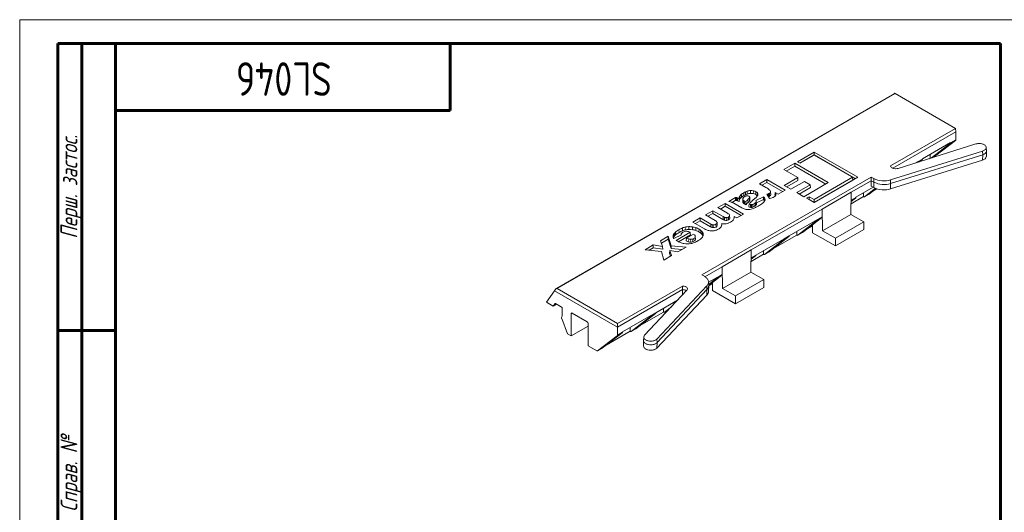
# Model space of a CAD drawing. Header units: millimetres. Extents: x 0 to 630, y -2 to 297.
# Tile 2 of 5: x 0 to 206, y 194 to 297. Entities that reach past the tile are written whole.
import ezdxf

# ---------------------------------------------------------------- set-up
doc = ezdxf.new("R2010")
doc.units = ezdxf.units.MM
doc.linetypes.add('K5LT_BASIC', pattern=[0])
doc.linetypes.add('K5LT_THIN', pattern=[0])
doc.layers.add('Системный слой', color=7, linetype='Continuous')
doc.styles.add('KTEXTSTYLE', font='GOST_AU.SHX', dxfattribs={"width": 0.96, "height": 5})

# ---------------------------------------------------------------- blocks, each defined once
blk = doc.blocks.new('U0')
at = {"layer": 'Системный слой', "color": 7, "linetype": 'K5LT_THIN', "lineweight": 18}
for p, q in [((182.81, 281.6), (112.15, 240.81)), ((182.95, 281.58), (112.31, 240.8)), ((195.6, 274.28), (182.95, 281.58)), ((182.04, 266.45), (195.6, 274.28)), ((195.67, 273.55), (195.6, 274.28)), ((195.67, 273.55), (182.5, 265.94)), ((191.49, 268.61), (195.59, 271.77)), ((195.59, 271.77), (194.53, 271.16)), ((194.58, 271.29), (195.64, 271.9)), ((195.64, 271.9), (195.67, 273.55)), ((199.87, 271.02), (183.58, 265.91)), ((194.58, 271.32), (188.68, 267.92)), ((190.57, 268.1), (194.53, 271.16)), ((194.58, 271.32), (194.58, 271.29)), ((202.06, 269.58), (202.02, 270.31)), ((166.06, 269.33), (162.56, 267.31)), ((166.06, 268.73), (163.08, 267.01)), ((163.12, 266.98), (166.06, 268.67)), ((175.21, 264.05), (166.06, 269.33)), ((166.06, 268.73), (166.06, 269.33)), ((174.69, 263.75), (166.06, 268.73)), ((166.06, 268.67), (174.08, 264.05)), ((182.02, 263.51), (201.26, 269.54)), ((182.03, 261.62), (201.27, 267.65)), ((182.04, 262.76), (201.28, 268.78)), ((187.62, 267.27), (188.68, 267.88)), ((188.63, 267.75), (187.65, 267.19)), ((188.06, 267.32), (188.63, 267.75)), ((188.68, 267.92), (188.68, 267.88)), ((190.27, 268.06), (190.07, 267.95)), ((190.27, 268.83), (190.27, 268.06)), ((190.27, 268.06), (190.31, 268.03)), ((190.31, 268.03), (190.33, 268.03)), ((190.64, 268.13), (191.49, 268.61)), ((190.65, 268.13), (191.48, 268.61)), ((191.49, 268.61), (191.48, 268.61)), ((201.28, 268.78), (201.26, 269.54)), ((201.27, 267.65), (201.28, 268.78)), ((202.04, 268.39), (202.06, 269.53)), ((161.99, 266.98), (159.71, 265.66)), ((159.71, 265.66), (162.62, 263.98)), ((161.99, 266.38), (160.23, 265.36)), ((168.99, 262.94), (161.99, 266.98)), ((161.99, 266.38), (161.99, 266.98)), ((168.47, 262.64), (161.99, 266.38)), ((162.56, 267.31), (163.12, 266.98)), ((182.04, 266.45), (182.04, 266.41)), ((187.62, 267.3), (187.14, 267.03)), ((187.62, 267.3), (187.62, 267.27)), ((142.57, 243.67), (177.99, 264.11)), ((156.14, 263.6), (154.6, 262.71)), ((159.98, 261.38), (156.14, 263.6)), ((156.14, 263), (156.14, 263.6)), ((162.62, 263.98), (159.81, 262.36)), ((162.67, 263.41), (162.62, 263.98)), ((166.05, 258.76), (175.21, 264.05)), ((174.08, 264.05), (166.05, 259.41)), ((174.13, 263.47), (166.05, 258.81)), ((174.13, 263.47), (174.08, 264.05)), ((177.99, 264.11), (178.52, 263.81)), ((177.99, 264.11), (177.99, 263.34)), ((178.49, 263.05), (178.52, 263.81)), ((182.04, 262.76), (182.02, 263.51)), ((154.6, 262.71), (155.94, 261.94)), ((156.14, 263), (155.12, 262.41)), ((159.46, 261.08), (156.14, 263)), ((158.55, 260.56), (159.98, 261.38)), ((159.81, 262.36), (161.2, 261.55)), ((162.67, 263.41), (160.33, 262.06)), ((161.2, 261.55), (164.02, 263.18)), ((165.22, 262.48), (162.41, 260.86)), ((165.28, 261.91), (162.93, 260.56)), ((163.9, 260), (168.99, 262.94)), ((164.02, 263.18), (165.22, 262.48)), ((165.28, 261.91), (165.22, 262.48)), ((177.99, 263.34), (173.81, 260.93)), ((178.4, 261.98), (174.75, 259.87)), ((176.54, 259.98), (178.84, 261.76)), ((177.52, 260.55), (179, 261.69)), ((177.99, 263.34), (177.99, 262.22)), ((177.99, 263.34), (178.49, 263.05)), ((177.99, 262.22), (178.51, 261.92)), ((179.15, 261.64), (178.31, 261.16)), ((178.51, 261.92), (178.49, 263.05)), ((182.03, 261.62), (182.04, 262.76)), ((149.63, 259.85), (148.2, 259.02)), ((149.64, 259.25), (149.63, 259.85)), ((150.44, 259.36), (150.41, 259.94)), ((150.9, 259.93), (150.87, 260.52)), ((151.11, 258.94), (151.14, 259.51)), ((151.36, 260.25), (151.34, 260.83)), ((151.71, 260.43), (151.69, 261.01)), ((152.62, 259.34), (152.58, 259.91)), ((152.62, 259.3), (152.58, 259.88)), ((152.74, 260.69), (152.73, 261.28)), ((153.16, 259.19), (153.73, 259.68)), ((155.44, 260), (153.84, 259.24)), ((155.43, 259.4), (153.97, 258.7)), ((154.3, 260.39), (154.31, 260.49)), ((155.43, 259.4), (155.44, 260)), ((155.63, 259.18), (155.66, 259.76)), ((155.75, 259.26), (155.77, 259.54)), ((156.17, 260.5), (156.73, 259.63)), ((156.98, 260.46), (156.95, 261.04)), ((157.93, 260.91), (158.55, 260.56)), ((158.04, 260.33), (158.06, 260.6)), ((162.41, 260.86), (163.9, 260)), ((165.04, 260), (164.47, 259.67)), ((164.47, 259.67), (166.05, 258.76)), ((165.04, 259.4), (164.99, 259.37)), ((166.05, 259.41), (165.04, 260)), ((165.04, 259.4), (165.04, 260)), ((166.05, 258.81), (165.04, 259.4)), ((166.05, 258.81), (166.05, 259.41)), ((173.81, 260.93), (167.71, 257.41)), ((173.74, 256.31), (173.81, 260.93)), ((176.34, 260.02), (173.77, 258.54)), ((173.78, 259.28), (174.75, 259.84)), ((173.78, 259), (174.7, 259.71)), ((174.7, 259.71), (173.78, 259.18)), ((174.75, 259.87), (174.75, 259.84)), ((176.34, 260.79), (176.34, 260.02)), ((176.34, 260.02), (176.38, 259.99)), ((176.53, 259.98), (177.51, 260.54)), ((176.54, 259.98), (177.52, 260.55)), ((177.52, 260.55), (177.5, 260.54)), ((147.46, 258.59), (145.93, 257.71)), ((145.93, 257.71), (147.93, 256.55)), ((147.46, 257.99), (146.45, 257.41)), ((151.3, 256.38), (147.46, 258.59)), ((147.46, 257.99), (147.46, 258.59)), ((150.78, 256.07), (147.46, 257.99)), ((149.64, 259.25), (148.89, 258.81)), ((149.27, 258.62), (150.93, 257.66)), ((151.27, 258.62), (151.3, 259.2)), ((151.5, 258.46), (151.76, 258.31)), ((151.52, 259.05), (151.75, 258.91)), ((151.76, 258.31), (151.75, 258.91)), ((152.43, 257.92), (152.48, 258.5)), ((167.71, 257.41), (152.91, 248.86)), ((153.98, 258.44), (153.95, 259.01)), ((167.71, 255.78), (167.71, 257.41)), ((167.78, 252.88), (167.71, 257.41)), ((142.23, 255.57), (140.69, 254.69)), ((144.45, 254.29), (142.23, 255.57)), ((142.23, 254.97), (142.23, 255.57)), ((144.85, 257.08), (143.32, 256.2)), ((143.32, 256.2), (145.34, 255.03)), ((144.85, 256.48), (143.84, 255.9)), ((147, 255.84), (144.85, 257.08)), ((144.85, 256.48), (144.85, 257.08)), ((146.98, 255.25), (144.85, 256.48)), ((147.77, 255.04), (147.77, 255.63)), ((149.33, 255.87), (149.88, 255.55)), ((149.88, 255.55), (151.3, 256.38)), ((166.72, 255.24), (160.82, 251.83)), ((165.68, 254.12), (167.67, 255.65)), ((167.67, 255.65), (166.67, 255.08)), ((166.72, 255.2), (167.71, 255.78)), ((166.72, 255.24), (166.72, 255.2)), ((173.74, 256.31), (167.78, 252.88)), ((176.45, 254.75), (173.74, 256.31)), ((140.59, 253.11), (140.6, 253.7)), ((140.69, 254.69), (143.14, 253.28)), ((142.23, 254.97), (141.22, 254.39)), ((141.97, 252.64), (141.99, 253.23)), ((144.42, 253.7), (142.23, 254.97)), ((145.54, 253.65), (145.51, 254.24)), ((146.72, 254.04), (146.74, 254.37)), ((162.61, 251.94), (166.67, 255.08)), ((163.59, 252.51), (165.68, 254.12)), ((165.69, 253.87), (164.38, 253.11)), ((165.72, 252.46), (165.68, 254.12)), ((176.45, 254.75), (170.5, 251.31)), ((176.4, 253.12), (176.45, 254.75)), ((135.56, 251.72), (133.97, 250.8)), ((135.53, 251.11), (134.13, 250.3)), ((135.53, 251.11), (135.56, 251.72)), ((136.14, 249.17), (135.53, 251.11)), ((136.17, 249.76), (135.56, 251.72)), ((136.72, 251.61), (136.68, 252.18)), ((136.71, 251.24), (138.29, 252)), ((136.86, 251.82), (136.83, 252.4)), ((140.14, 252.57), (137.19, 250.87)), ((140.19, 252), (137.72, 250.58)), ((138.27, 251.99), (138.28, 252.16)), ((139.33, 250.75), (139.38, 251.33)), ((140.84, 252.17), (139.38, 251.33)), ((141.23, 251.14), (141.2, 251.71)), ((142.36, 252.38), (142.39, 252.96)), ((142.63, 252.1), (142.66, 252.68)), ((159.76, 251.22), (153.85, 247.81)), ((156.62, 248.48), (160.77, 251.67)), ((162.41, 251.98), (157.41, 249.09)), ((160.77, 251.67), (159.71, 251.06)), ((159.76, 251.18), (160.82, 251.79)), ((159.76, 251.22), (159.76, 251.18)), ((160.82, 251.83), (160.82, 251.79)), ((162.41, 252.75), (162.41, 251.98)), ((162.41, 251.98), (162.45, 251.95)), ((162.6, 251.94), (163.58, 252.5)), ((162.61, 251.94), (163.59, 252.51)), ((163.59, 252.51), (163.57, 252.5)), ((170.5, 249.71), (165.72, 252.46)), ((170.5, 251.31), (167.78, 252.88)), ((176.4, 253.12), (170.5, 249.71)), ((170.5, 251.31), (170.5, 249.71)), ((132.42, 249.91), (130.7, 248.92)), ((132.43, 249.32), (131.59, 248.83)), ((134.36, 249.61), (132.42, 249.91)), ((132.43, 249.32), (132.42, 249.91)), ((134.41, 249), (132.43, 249.32)), ((133.97, 250.8), (134.36, 249.61)), ((134.41, 249), (134.36, 249.61)), ((136.14, 249.17), (136.17, 249.76)), ((138.44, 248.95), (136.14, 249.17)), ((139.32, 249.46), (136.17, 249.76)), ((137.19, 250.87), (137.35, 250.77)), ((137.58, 248.46), (139.32, 249.46)), ((155.65, 247.92), (159.71, 251.06)), ((130.7, 248.92), (134.12, 248.57)), ((134.12, 248.57), (134.64, 246.76)), ((134.64, 246.76), (136.26, 247.69)), ((135.85, 248.18), (135.9, 248.72)), ((136.06, 247.58), (135.85, 248.18)), ((136.26, 247.69), (135.9, 248.72)), ((135.9, 248.72), (137.58, 248.46)), ((152.91, 248.86), (146.82, 245.35)), ((152.84, 244.25), (152.91, 248.86)), ((155.44, 247.96), (152.88, 246.47)), ((152.88, 246.94), (153.8, 247.65)), ((152.89, 247.22), (153.85, 247.77)), ((153.8, 247.65), (152.89, 247.12)), ((153.85, 247.81), (153.85, 247.77)), ((155.44, 248.73), (155.44, 247.96)), ((155.44, 247.96), (155.49, 247.93)), ((155.64, 247.91), (156.61, 248.48)), ((155.65, 247.92), (156.62, 248.48)), ((156.62, 248.48), (156.61, 248.48)), ((146.82, 245.35), (143.23, 243.28)), ((146.82, 243.71), (146.82, 245.35)), ((146.89, 240.81), (146.82, 245.35)), ((143.1, 243.36), (142.57, 243.67)), ((145.83, 243.18), (143.97, 242.11)), ((144, 241.64), (145.78, 243.02)), ((144.79, 242.05), (146.77, 243.59)), ((146.77, 243.59), (145.78, 243.02)), ((145.83, 243.14), (146.82, 243.71)), ((145.83, 243.18), (145.83, 243.14)), ((152.84, 244.25), (146.89, 240.81)), ((155.55, 242.69), (152.84, 244.25)), ((111.78, 240.33), (112.12, 240.78)), ((124.96, 233.5), (112.31, 240.8)), ((124.96, 233.5), (138.52, 241.33)), ((133.16, 230.23), (143.61, 241.34)), ((138.54, 240.57), (138.52, 241.33)), ((143.65, 240.59), (143.61, 241.34)), ((144.01, 241.48), (143.96, 242.22)), ((143.99, 240.25), (144.01, 241.4)), ((144.01, 241.46), (144.79, 242.05)), ((144.79, 241.81), (144.01, 241.36)), ((144.83, 240.4), (144.79, 242.05)), ((149.6, 239.25), (146.89, 240.81)), ((155.55, 242.69), (149.6, 239.25)), ((155.51, 241.05), (149.6, 237.64)), ((155.51, 241.05), (155.55, 242.69)), ((110.11, 237.95), (111.78, 240.33)), ((124.96, 232.73), (111.78, 240.33)), ((138.54, 240.57), (124.96, 232.73)), ((139.45, 240.44), (130.61, 231.03)), ((133.18, 228.35), (143.63, 239.45)), ((133.21, 229.49), (143.65, 240.59)), ((143.63, 239.45), (143.65, 240.59)), ((149.6, 237.64), (144.83, 240.4)), ((149.6, 239.25), (149.6, 237.64)), ((110.11, 237.95), (111.51, 237.14)), ((111.51, 237.14), (111.83, 237.64)), ((112.22, 237.55), (111.51, 237.14)), ((111.92, 237.69), (111.83, 237.64)), ((112.02, 237.66), (113.4, 236.87)), ((113.4, 236.87), (113.4, 235.02)), ((137.52, 238.38), (132.96, 235.75)), ((134.55, 236.67), (134.55, 235.89)), ((134.75, 235.86), (136.2, 236.98)), ((113.4, 235.02), (113.27, 234.77)), ((115.23, 230.91), (115.27, 235.54)), ((115.48, 235.67), (115.27, 235.54)), ((115.48, 235.67), (118.6, 233.87)), ((131.9, 235.14), (125.99, 231.73)), ((127.79, 231.84), (131.85, 234.97)), ((128.76, 232.4), (132.91, 235.58)), ((134.55, 235.89), (129.55, 233.01)), ((132.91, 235.58), (131.85, 234.97)), ((131.9, 235.1), (132.96, 235.71)), ((131.9, 235.14), (131.9, 235.1)), ((132.96, 235.75), (132.96, 235.71)), ((134.55, 235.89), (134.59, 235.87)), ((134.74, 235.85), (135.62, 236.36)), ((134.75, 235.86), (135.62, 236.36)), ((114.53, 231.32), (113.28, 234.54)), ((115.23, 230.91), (118.81, 232.97)), ((118.81, 233.5), (118.84, 228.82)), ((124.93, 231.08), (124.96, 232.73)), ((124.96, 232.73), (124.96, 233.5)), ((127.58, 232.64), (127.58, 231.87)), ((114.53, 231.32), (115.23, 230.91)), ((120.78, 227.79), (124.88, 230.95)), ((121.8, 228.38), (125.94, 231.56)), ((127.58, 231.87), (122.59, 228.99)), ((125.94, 231.56), (124.88, 230.95)), ((124.93, 231.08), (125.99, 231.69)), ((125.99, 231.73), (125.99, 231.69)), ((127.58, 231.87), (127.63, 231.85)), ((127.78, 231.83), (128.75, 232.39)), ((127.79, 231.84), (128.76, 232.4)), ((128.76, 232.4), (128.75, 232.4)), ((130.44, 230.67), (130.39, 229.93)), ((118.84, 228.82), (120.62, 227.8)), ((130.39, 229.89), (130.41, 228.75)), ((133.21, 229.49), (133.16, 230.23)), ((133.18, 228.35), (133.21, 229.49)), ((120.77, 227.79), (121.79, 228.37)), ((120.78, 227.79), (121.8, 228.38)), ((121.8, 228.38), (121.78, 228.38))]:
    blk.add_line(p, q, dxfattribs=at)
at = {"layer": 'Системный слой', "color": 7, "linetype": 'K5LT_THIN', "const_width": 0.18}
for points in [[(201.26, 269.54), (201.59, 269.69), (201.84, 269.88), (201.98, 270.1), (202.01, 270.34), (201.93, 270.57), (201.73, 270.78), (201.44, 270.95), (201.07, 271.07), (200.67, 271.12), (200.26, 271.1), (199.87, 271.02)], [(183.58, 265.91), (183.33, 265.86), (183.06, 265.84), (182.79, 265.86), (182.54, 265.93), (182.33, 266.02), (182.17, 266.15), (182.07, 266.29), (182.04, 266.45)], [(149.8, 259.22), (149.81, 259.55), (149.81, 259.81)], [(149.96, 259.17), (149.97, 259.5), (149.98, 259.76)], [(150.03, 259.15), (150.04, 259.48), (150.05, 259.74)], [(150.58, 259.62), (150.56, 259.94), (150.55, 260.2)], [(151.14, 258.77), (151.16, 259.1), (151.18, 259.35)], [(152.06, 260.56), (152.05, 260.89), (152.04, 261.15)], [(152.25, 258.82), (152.23, 259.15), (152.22, 259.4)], [(152.52, 259.11), (152.5, 259.43), (152.49, 259.69)], [(152.59, 259.22), (152.57, 259.54), (152.55, 259.79)], [(153.35, 260.65), (153.35, 260.98), (153.36, 261.24)], [(153.84, 260.46), (153.86, 260.79), (153.87, 261.05)], [(154.16, 260.2), (154.18, 260.53), (154.19, 260.78)], [(154.19, 260.16), (154.19, 260.17), (154.16, 260.2)], [(156.51, 260), (156.5, 260.33), (156.49, 260.59)], [(156.73, 260.1), (156.72, 260.43), (156.71, 260.69)], [(151.5, 258.46), (151.51, 258.79), (151.52, 259.05)], [(152.72, 257.79), (152.73, 258.12), (152.73, 258.38)], [(152.97, 257.75), (152.97, 258.09), (152.97, 258.35)], [(153.23, 257.8), (153.21, 258.13), (153.21, 258.39)], [(153.51, 257.94), (153.49, 258.26), (153.48, 258.52)], [(153.81, 258.15), (153.8, 258.47), (153.78, 258.73)], [(153.97, 258.34), (153.95, 258.66), (153.93, 258.91)], [(146.98, 255.25), (146.99, 255.58), (147, 255.84)], [(147.19, 255.14), (147.21, 255.47), (147.22, 255.73)], [(147.35, 255.07), (147.36, 255.4), (147.37, 255.66)], [(148.16, 255.16), (148.15, 255.48), (148.13, 255.74)], [(148.42, 255.53), (148.4, 255.85), (148.38, 256.1)], [(137.8, 252.52), (137.79, 252.85), (137.78, 253.11)], [(138.54, 252.88), (138.52, 253.21), (138.51, 253.47)], [(139.21, 253.08), (139.2, 253.42), (139.2, 253.68)], [(139.87, 253.15), (139.87, 253.49), (139.87, 253.75)], [(141.31, 252.94), (141.32, 253.27), (141.33, 253.53)], [(144.42, 253.7), (144.44, 254.03), (144.45, 254.29)], [(144.68, 253.58), (144.69, 253.91), (144.7, 254.17)], [(144.93, 253.54), (144.93, 253.87), (144.93, 254.13)], [(145.8, 254.02), (145.78, 254.34), (145.76, 254.59)], [(137.09, 252.04), (137.08, 252.37), (137.06, 252.62)], [(139.82, 250.57), (139.83, 250.9), (139.83, 251.16)], [(140.23, 250.51), (140.23, 250.84), (140.23, 251.11)], [(140.6, 250.56), (140.59, 250.89), (140.58, 251.15)], [(140.93, 250.7), (140.92, 251.02), (140.91, 251.28)], [(143.61, 241.34), (143.8, 241.59), (143.92, 241.85), (143.97, 242.12), (143.94, 242.4), (143.83, 242.66), (143.65, 242.92), (143.41, 243.15), (143.1, 243.36)], [(138.52, 241.33), (138.79, 241.31), (139.05, 241.25), (139.26, 241.16), (139.43, 241.04), (139.54, 240.89), (139.58, 240.74), (139.55, 240.58), (139.45, 240.44)], [(138.53, 239.46), (138.54, 240.07), (138.54, 240.57)], [(130.61, 231.03), (130.47, 230.81), (130.44, 230.57), (130.53, 230.34), (130.73, 230.13), (131.02, 229.96), (131.38, 229.85), (131.79, 229.8), (132.2, 229.82), (132.59, 229.9), (132.92, 230.04), (133.16, 230.23)], [(130.39, 229.93), (130.39, 229.84), (130.48, 229.59), (130.69, 229.38), (130.99, 229.2), (131.37, 229.09), (131.78, 229.04), (132.21, 229.05), (132.61, 229.14), (132.95, 229.29), (133.21, 229.49)], [(130.41, 228.75), (130.42, 228.69), (130.51, 228.46), (130.71, 228.24), (131.01, 228.07), (131.37, 227.96), (131.79, 227.91), (132.2, 227.92), (132.6, 228.01), (132.93, 228.16), (133.18, 228.35)]]:
    blk.add_lwpolyline(points, dxfattribs=at)
at = {"layer": 'Системный слой', "color": 7, "linetype": 'K5LT_THIN', "lineweight": 18}
for centre, radius, start, end in [((195.49, 271.89), 0.157, 312.2977, 3.4997), ((201.13, 268.57), 0.923, 278.4149, 349.0585), ((201.15, 269.69), 0.916, 277.875, 352.8409), ((180.63, 267.93), 4.63, 242.9328, 287.4979), ((152.61, 256.12), 6.71, 56.1786, 60.2052), ((154.48, 258.89), 3.36, 49.9659, 56.3464), ((155.72, 260.36), 1.44, 39.1234, 50.3537), ((180.63, 267.24), 4.7, 242.9328, 287.4979), ((180.63, 266.07), 4.66, 242.9328, 287.4979), ((149.39, 258.3), 1.57, 74.1381, 80.9063), ((148.54, 255.23), 4.75, 72.4455, 74.491), ((150.6, 261.69), 2.03, 252.145, 254.3056), ((149.29, 257.24), 2.61, 66.2534, 73.076), ((151.49, 259.54), 1.15, 160.0498, 175.7396), ((151.51, 258.97), 1.13, 160.0126, 177.9276), ((151.37, 259.59), 1.02, 143.0578, 159.8589), ((151.39, 259.01), 1, 143.0709, 159.8596), ((152.09, 258.98), 1.96, 128.2349, 141.507), ((152.1, 258.41), 1.94, 128.2354, 141.4986), ((153.14, 257.66), 3.65, 119.5792, 128.3983), ((153.15, 257.1), 3.62, 119.5773, 128.3982), ((151.61, 259.47), 0.472, 150.7344, 174.2513), ((151.45, 259.49), 0.306, 175.2292, 206.2819), ((151.65, 259.62), 0.541, 209.2779, 230.2441), ((151.99, 259.22), 0.923, 117.8581, 149.0409), ((153.32, 257.42), 3.95, 114.3022, 120.0962), ((153.32, 256.86), 3.91, 114.3018, 120.0981), ((152.18, 258.99), 1.22, 107.966, 120.4333), ((153.05, 258), 3.31, 107.7941, 114.3145), ((153.06, 257.45), 3.26, 107.7909, 114.3144), ((156.6, 254.73), 6.4, 133.1672, 139.2137), ((152.09, 259.27), 0.924, 92.9899, 107.8916), ((152.88, 258.57), 2.72, 93.1132, 107.9647), ((152.09, 259.43), 0.765, 62.0444, 93.4122), ((152.88, 258.03), 2.66, 93.1132, 107.9693), ((150.49, 261.27), 2.55, 312.8373, 321.6302), ((152.3, 259.84), 0.299, 33.2505, 61.7326), ((151.92, 260.13), 0.722, 321.9168, 331.9611), ((152.37, 259.89), 0.211, 354.7403, 30.8581), ((152.36, 259.9), 0.22, 330.5842, 352.815), ((152.39, 259.33), 0.234, 330.6159, 352.8427), ((152.41, 259.32), 0.21, 354.108, 3.6751), ((152.88, 258.76), 2.52, 79.1841, 93.4459), ((152.88, 258.23), 2.46, 79.1932, 93.4457), ((153.03, 259.02), 1.65, 60.4802, 78.9559), ((153.03, 259.57), 1.7, 60.4935, 78.9657), ((151.47, 262.4), 3.54, 309.8169, 315.4243), ((153.32, 259.5), 1.09, 40.0886, 61.629), ((153.34, 260.06), 1.12, 40.0761, 61.6172), ((152.69, 261.21), 1.83, 315.2372, 323.9463), ((153.46, 260.65), 0.875, 323.6257, 337.9048), ((153.81, 260.47), 0.503, 2.5481, 39.3849), ((153.88, 260.48), 0.429, 337.6929, 0.6849), ((154.36, 258.25), 1.57, 36.1442, 46.9442), ((154.36, 258.8), 1.61, 36.1948, 47.9313), ((155.13, 259.36), 0.662, 15.3227, 36.7406), ((154.97, 259.48), 0.827, 329.9085, 348.1488), ((155.27, 259.42), 0.514, 348.5127, 13.3359), ((155.29, 264.15), 3.76, 283.6591, 288.7715), ((156.1, 261.79), 1.25, 288.1314, 298.727), ((156.11, 261.24), 1.3, 288.1385, 298.7337), ((156.57, 261.03), 0.373, 291.4053, 8.7354), ((156.58, 260.48), 0.407, 292.284, 358.3681), ((155.91, 263.93), 4.37, 280.7899, 288.0161), ((156.44, 260.93), 0.528, 18.0037, 39.9259), ((156.59, 261.87), 2.21, 287.8011, 299.2399), ((157.08, 261.01), 1.21, 298.992, 314.3601), ((156.76, 259.69), 1.31, 22.5961, 34.1275), ((157.55, 260.52), 0.532, 314.1114, 340.7752), ((156.89, 260.31), 1.2, 13.644, 29.9595), ((157.6, 260.48), 0.472, 343.889, 14.3589), ((147.61, 255.96), 3.12, 72.4823, 79.1973), ((146.61, 252.64), 6.58, 70.3331, 72.8046), ((148.08, 256.83), 2.14, 63.7581, 69.7426), ((147.33, 255.28), 3.87, 59.8224, 63.9467), ((149.39, 257.77), 1.5, 74.1144, 80.1491), ((148.54, 254.69), 4.7, 72.4472, 74.4934), ((150.6, 261.15), 2.08, 252.1485, 254.2894), ((149.3, 256.74), 2.51, 64.7397, 73.1167), ((152.25, 260.07), 2.74, 241.4232, 256.4445), ((151.43, 258.92), 0.319, 175.2318, 206.3422), ((151.63, 259.05), 0.561, 209.2333, 230.2435), ((152.19, 259.7), 1.42, 229.6347, 240.7639), ((152.2, 260.26), 1.39, 229.635, 240.7691), ((152.31, 260.18), 2.87, 255.6867, 263.663), ((156.6, 254.18), 6.35, 133.1591, 139.5437), ((152.24, 259.55), 2.23, 263.705, 273.1825), ((150.5, 260.7), 2.57, 312.8383, 321.6314), ((152.2, 260.31), 2.99, 273.0634, 282.801), ((153.08, 258.96), 1.23, 238.2204, 252.6579), ((155.99, 255.72), 4.47, 134.5458, 141.6133), ((153.09, 259.53), 1.2, 239.284, 252.59), ((151.94, 259.56), 0.739, 321.9137, 331.9493), ((152.96, 258.56), 0.807, 252.5429, 270.7173), ((152.96, 259.09), 0.748, 252.5341, 270.6194), ((158.46, 253.02), 8.13, 130.6326, 133.6467), ((152.15, 260.53), 3.22, 282.851, 292.1012), ((152.93, 259.18), 0.835, 272.6251, 289.5019), ((152.93, 258.65), 0.892, 272.5395, 289.4807), ((152.71, 259.83), 1.52, 289.1352, 300.6487), ((152.71, 259.28), 1.56, 289.144, 300.629), ((150.68, 264.06), 7.04, 292.3554, 297.1789), ((152.55, 260.2), 1.91, 299.0814, 309.983), ((152.56, 259.64), 1.94, 299.0947, 309.9799), ((153.43, 259.17), 0.563, 308.6786, 333.0788), ((153.45, 258.6), 0.582, 308.6823, 333.1478), ((153.43, 258.9), 0.535, 18.3193, 40.3839), ((147.84, 269.67), 13.33, 297.0275, 300.1499), ((153.73, 259), 0.221, 338.3523, 18.0425), ((153.75, 258.42), 0.235, 338.2948, 3.4888), ((151.63, 263.28), 5.9, 299.5644, 308.1776), ((153.71, 260.62), 2.52, 308.2549, 316.116), ((154.85, 259.54), 0.959, 315.4402, 330.5046), ((155.06, 258.76), 0.71, 27.2945, 36.2726), ((148.67, 258.15), 3.35, 239.6538, 243.8723), ((148.68, 258.7), 3.32, 239.6518, 243.8783), ((147.66, 256.59), 0.974, 242.9696, 252.4912), ((147.66, 256.75), 1.12, 254.8594, 275.3637), ((147.69, 256.53), 0.907, 274.679, 299.2664), ((147.19, 255.19), 1.55, 46.5035, 61.4788), ((147.97, 256.12), 0.406, 293.3838, 357.8453), ((147.99, 255.55), 0.424, 293.4004, 357.9341), ((148.01, 256.04), 0.375, 9.9748, 48.6247), ((148.2, 255.89), 1.2, 309.3056, 326.2861), ((148.44, 255.7), 0.891, 328.2028, 348.5888), ((148.17, 255.74), 1.17, 348.9178, 6.0825), ((140.68, 248.14), 5.75, 112.1483, 120.3259), ((139.94, 249.99), 3.76, 101.4063, 112.2761), ((139.93, 249.88), 3.86, 90.843, 100.9591), ((139.93, 249.35), 3.8, 90.8443, 100.9547), ((139.94, 248.95), 4.79, 82.0344, 90.793), ((139.94, 248.42), 4.73, 82.0347, 90.7919), ((140.06, 249.74), 3.99, 71.4305, 82.1416), ((140.15, 250.03), 3.69, 60.0104, 71.3335), ((140.57, 250.73), 2.88, 50.9146, 60.3999), ((145.09, 256.64), 3.89, 239.8787, 246.1625), ((145.11, 254.87), 1.36, 239.4707, 251.3906), ((145.12, 255.42), 1.32, 239.4578, 251.3939), ((144.98, 254.46), 0.928, 251.3432, 267.0731), ((144.98, 255), 0.872, 251.3401, 267.1132), ((145.04, 255.18), 1.06, 264.4766, 296.8606), ((145.04, 254.64), 1.11, 264.5077, 296.8641), ((144.59, 255.6), 2.78, 285.3957, 300.2426), ((144.64, 253.75), 1.46, 46.3315, 61.4949), ((145.35, 254.62), 0.411, 292.7213, 357.005), ((145.37, 254.05), 0.429, 292.7072, 357.0919), ((145.41, 254.53), 0.362, 9.5923, 48.2704), ((144.69, 255.49), 2.63, 299.4256, 309.1599), ((145.61, 254.38), 1.19, 308.8108, 325.1834), ((145.85, 254.18), 0.877, 326.9621, 347.7472), ((145.23, 254.32), 1.52, 347.5546, 1.9318), ((147.27, 257.54), 3.21, 260.5449, 269.1235), ((147.66, 256.05), 1.02, 242.9944, 252.5379), ((147.26, 257.03), 2.7, 269.1879, 278.8196), ((147.66, 256.21), 1.18, 254.8098, 275.3789), ((147.31, 256.59), 2.26, 279.164, 290.9021), ((147.69, 255.99), 0.957, 274.6675, 299.24), ((147, 257.41), 3.13, 290.8319, 300.308), ((147.32, 256.94), 2.57, 299.4104, 309.6123), ((137.46, 251.77), 0.883, 151.9619, 181.8371), ((137.85, 251.8), 1.28, 182.8594, 206.1547), ((137.54, 251.17), 0.933, 152.4515, 165.5699), ((137.67, 251.65), 1.12, 138.1812, 151.5683), ((137.69, 251.08), 1.1, 138.1803, 151.5623), ((138.43, 250.98), 2.13, 129.6652, 138.3874), ((138.44, 250.41), 2.11, 129.6676, 138.3875), ((140.21, 248.76), 4.97, 119.2011, 129.1531), ((140.22, 248.2), 4.94, 119.1978, 129.1517), ((140.69, 247.59), 5.71, 112.1473, 120.3293), ((138.61, 252.15), 0.338, 155.4088, 177.5801), ((138.91, 252.13), 0.633, 177.3122, 191.9789), ((138.96, 251.93), 0.751, 117.9095, 151.0647), ((139.94, 249.45), 3.71, 101.4102, 112.2778), ((139.33, 251.26), 1.51, 86.5464, 118.3432), ((140.49, 253.62), 2.54, 244.1721, 254.9419), ((139.35, 251.24), 1.53, 74.4246, 87.4999), ((139.12, 250.39), 2.41, 64.9618, 74.5337), ((140.24, 252.66), 1.56, 254.7642, 269.5839), ((140.23, 252.53), 1.43, 269.9679, 284.3365), ((140.26, 252.4), 1.29, 284.6344, 300.0645), ((140.06, 249.21), 3.94, 71.4315, 82.1416), ((140.03, 251), 1.42, 42.5281, 55.4741), ((140.73, 251.71), 0.462, 292.3552, 7.3372), ((140.74, 251.15), 0.497, 293.1239, 358.432), ((140.76, 251.65), 0.45, 15.8077, 43.6754), ((140.14, 249.48), 3.65, 60.0077, 71.3327), ((139.98, 254.08), 3.76, 299.6441, 307.8196), ((140.56, 250.17), 2.85, 50.9153, 60.4027), ((140.98, 252.81), 2.14, 307.6919, 319.5812), ((141.3, 251.08), 1.67, 37.4983, 51.0036), ((141.32, 251.64), 1.69, 37.496, 51.0037), ((141.82, 252.12), 1.05, 318.0119, 356.3521), ((141.79, 251.45), 1.06, 15.9365, 37.3277), ((141.9, 252.07), 0.979, 359.1456, 38.2906), ((144.8, 255.98), 3.17, 246.1447, 253.3504), ((144.63, 255.39), 2.55, 253.1698, 269.816), ((144.63, 255.5), 2.66, 269.8767, 285.1425), ((140.01, 255.33), 5.27, 239.744, 248.8084), ((139.56, 254.15), 4.01, 248.7741, 259.6729), ((139.56, 254.29), 4.15, 260.0015, 280.1673), ((140.48, 253.04), 2.56, 243.3397, 254.9825), ((140.24, 252.13), 1.62, 254.7687, 269.5977), ((140.23, 252), 1.49, 269.9522, 284.3466), ((139.55, 254.16), 4.02, 280.5423, 291.6944), ((140.26, 251.85), 1.34, 284.6259, 300.0534), ((138.88, 255.87), 5.86, 291.5962, 300.3141), ((142.84, 241.44), 1.17, 313.7213, 2.0923), ((138.59, 239.27), 1.3, 54.3836, 92.0555), ((142.81, 240.3), 1.18, 313.9243, 357.4936), ((111.93, 237.56), 0.13, 50.3582, 142.939), ((113.54, 234.67), 0.292, 158.8478, 205.3904), ((115.4, 235.56), 0.131, 50.6781, 188.4667), ((118.35, 233.48), 0.462, 2.9181, 57.3706), ((124.78, 231.07), 0.157, 312.2977, 3.4997), ((120.7, 227.92), 0.144, 233.2673, 301.4456)]:
    blk.add_arc(centre, radius, start, end, dxfattribs=at)
for points, knots in [([(182.8, 281.6), (182.8, 281.6), (182.82, 281.61), (182.87, 281.62), (182.92, 281.6), (182.95, 281.58)], [0, 0, 0, 0, 0.034349, 0.416359, 1, 1, 1, 1]), ([(187.59, 267.17), (187.59, 267.18), (187.61, 267.2), (187.62, 267.24), (187.62, 267.27)], [0, 0, 0, 0, 0.40657, 1, 1, 1, 1]), ([(176.38, 259.99), (176.41, 259.98), (176.44, 259.96), (176.5, 259.96), (176.52, 259.97), (176.54, 259.98)], [0, 0, 0, 0, 0.5, 0.5, 1, 1, 1, 1]), ([(149.29, 255.47), (149.3, 255.53), (149.31, 255.66), (149.32, 255.79), (149.33, 255.87)], [0, 0, 0, 0, 0.424816, 1, 1, 1, 1]), ([(162.45, 251.95), (162.48, 251.93), (162.51, 251.92), (162.57, 251.92), (162.59, 251.93), (162.61, 251.94)], [0, 0, 0, 0, 0.5, 0.5, 1, 1, 1, 1]), ([(155.49, 247.93), (155.52, 247.91), (155.55, 247.9), (155.6, 247.9), (155.63, 247.91), (155.65, 247.92)], [0, 0, 0, 0, 0.5, 0.5, 1, 1, 1, 1]), ([(112.31, 240.8), (112.27, 240.82), (112.23, 240.83), (112.16, 240.83), (112.14, 240.81), (112.12, 240.78)], [0, 0, 0, 0, 0.5, 0.5, 1, 1, 1, 1]), ([(134.59, 235.87), (134.62, 235.85), (134.65, 235.84), (134.71, 235.84), (134.73, 235.84), (134.75, 235.86)], [0, 0, 0, 0, 0.5, 0.5, 1, 1, 1, 1]), ([(127.63, 231.85), (127.66, 231.83), (127.69, 231.82), (127.74, 231.82), (127.77, 231.82), (127.79, 231.84)], [0, 0, 0, 0, 0.5, 0.5, 1, 1, 1, 1])]:
    blk.add_open_spline(points, degree=3, knots=knots, dxfattribs=at)
for points in [[(194.53, 271.16), (194.56, 271.18), (194.58, 271.23), (194.58, 271.29)], [(188.68, 267.88), (188.68, 267.82), (188.66, 267.78), (188.63, 267.75)], [(150.38, 259.01), (150.36, 259.22), (150.35, 259.42), (150.34, 259.63)], [(157.84, 260.42), (157.87, 260.58), (157.9, 260.75), (157.93, 260.91)], [(174.75, 259.84), (174.75, 259.78), (174.73, 259.73), (174.7, 259.71)], [(166.67, 255.08), (166.7, 255.1), (166.72, 255.15), (166.72, 255.2)], [(167.71, 255.78), (167.71, 255.72), (167.7, 255.67), (167.67, 255.65)], [(140.19, 252), (140.18, 252.19), (140.16, 252.38), (140.14, 252.57)], [(159.71, 251.06), (159.74, 251.08), (159.76, 251.13), (159.76, 251.18)], [(160.82, 251.79), (160.82, 251.74), (160.8, 251.69), (160.77, 251.67)], [(153.85, 247.77), (153.85, 247.72), (153.83, 247.67), (153.8, 247.65)], [(145.78, 243.02), (145.81, 243.04), (145.83, 243.09), (145.83, 243.14)], [(146.82, 243.71), (146.82, 243.66), (146.8, 243.61), (146.77, 243.59)], [(131.85, 234.97), (131.88, 235), (131.9, 235.04), (131.9, 235.1)], [(132.96, 235.71), (132.96, 235.66), (132.94, 235.61), (132.91, 235.58)], [(125.99, 231.69), (125.99, 231.63), (125.97, 231.59), (125.94, 231.56)]]:
    blk.add_open_spline(points, degree=3, dxfattribs=at)
blk = doc.blocks.new('U4')
at = {"color": 0, "linetype": 'K5LT_THIN', "lineweight": 18}
for p, q in [((0, 0), (0, 297)), ((0, 297), (210, 297))]:
    blk.add_line(p, q, dxfattribs=at)
at = {"color": 0, "linetype": 'K5LT_BASIC', "lineweight": 60}
for p, q in [((8, 172), (8, 292)), ((20, 292), (8, 292)), ((13, 172), (13, 292)), ((20, 5), (20, 292)), ((20, 292), (205, 292)), ((90, 292), (90, 278)), ((205, 292), (205, 5)), ((90, 278), (20, 278)), ((20, 232), (8, 232))]:
    blk.add_line(p, q, dxfattribs=at)
at = {"color": 7, "char_height": 2.5, "attachment_point": 1, "style": 'KTEXTSTYLE'}
for s, insert, rotation in [('\\H3.5;\\W0.965;\\Q15;\\Q0;\\H7.00;SL046', (65.19, 281.1), 180), ('{\\H1.4x;\\Q15;\\W0.965;Перш. застос.}', (8.55, 251.21), 90), ('\\H3.5;\\W0.965;\\Q15;\\Q15;Справ. №', (8.55, 194.14), 90)]:
    blk.add_mtext(s, dxfattribs=dict(at, insert=insert, rotation=rotation))

msp = doc.modelspace()

# ---------------------------------------------------------------- block references
msp.add_blockref('U4', (0, 0))
at = {"layer": 'Системный слой'}
msp.add_blockref('U0', (0, 0), dxfattribs=at)

doc.saveas('drawing.dxf')
